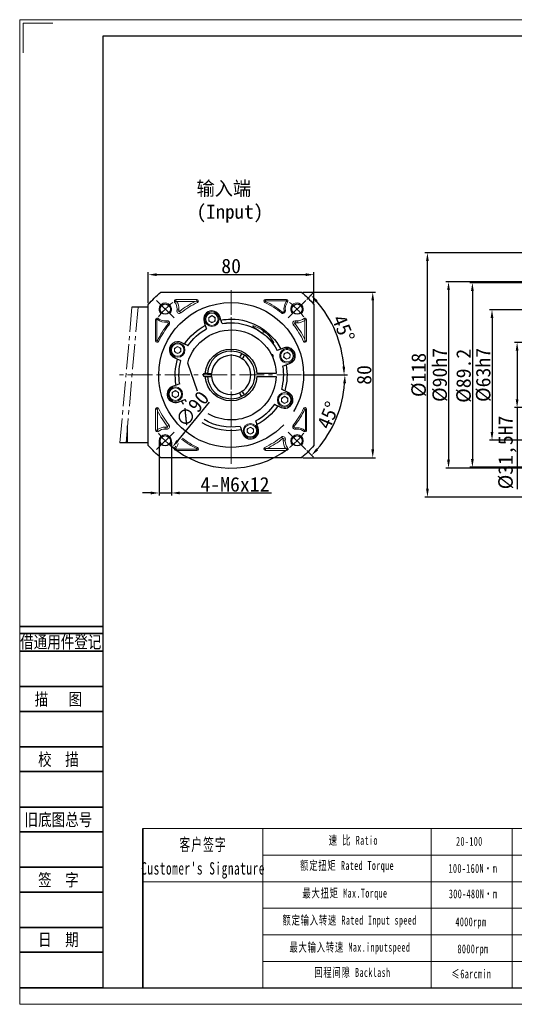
# Model space of a CAD drawing. Header units: millimetres. Extents: x 6028 to 6701, y -895 to -419.
# Tile 1 of 8: x 6028 to 6267, y -895 to -419. Entities that reach past the tile are written whole.
import ezdxf
from ezdxf.enums import TextEntityAlignment as Align

# ---------------------------------------------------------------- set-up
doc = ezdxf.new("R2010")
doc.units = ezdxf.units.MM
doc.header["$PDSIZE"] = -5
doc.linetypes.add('ACAD_ISO10W100', pattern=[18, 12, -3, 0, -3])
doc.linetypes.add('点画线', pattern=[18, 12, -2, 2, -2])
doc.layers.get('0').update_dxf_attribs({"lineweight": 18})
doc.layers.get('Defpoints').update_dxf_attribs({"lineweight": 18})
for name, color, linetype, lineweight in [('2细线层', 4, 'Continuous', 35), ('6文字层', 3, 'Continuous', 35), ('7中心线层', 7, '点画线', 18), ('7标注层', 4, 'Continuous', 35), ('SLD-0', 7, 'Continuous', 18), ('中性线', 1, 'ACAD_ISO10W100', 15), ('图框_外框线', 7, 'Continuous', 18), ('尺寸线', 7, 'Continuous', 25), ('尺寸线层', 3, 'Continuous', 18), ('标注线', 7, 'Continuous', 18), ('粗实线', 7, 'Continuous', 40)]:
    doc.layers.add(name, color=color, linetype=linetype, lineweight=lineweight)
doc.styles.add('宋体', font='txt', dxfattribs={"width": 0.8})
doc.styles.add('工程字', font='txt')
doc.styles.add('标准', font='txt', dxfattribs={"width": 0.667})
doc.dimstyles.new('ISO-25', dxfattribs={"dimtxt": 7, "dimasz": 4, "dimexe": 1.25, "dimexo": 0.625, "dimtad": 1, "dimtxsty": '工程字', "dimcen": 2, "dimdle": 8, "dimadec": 0, "dimazin": 0, "dimtfac": 1, "dimtmove": 0, "dimatfit": 3, "dimfxl": 1, "dimarcsym": 0})

# ---------------------------------------------------------------- blocks, each defined once
blk = doc.blocks.new('*D28')
at = {"layer": 'Defpoints', "color": 0}
for p in [(6170.28, -542.19), (6090.28, -556.66), (6170.28, -556.66)]:
    blk.add_point(p, dxfattribs=at)
at = {"layer": '尺寸线层', "color": 0, "lineweight": -2}
for p, q in [((6090.28, -556.04), (6090.28, -540.94)), ((6094.28, -542.19), (6166.28, -542.19)), ((6170.28, -556.04), (6170.28, -540.94))]:
    blk.add_line(p, q, dxfattribs=at)
at = {"layer": '尺寸线层', "color": 0}
for points in [[(6094.28, -541.52), (6094.28, -542.85), (6090.28, -542.19)], [(6166.28, -542.85), (6166.28, -541.52), (6170.28, -542.19)]]:
    blk.add_solid(points, dxfattribs=at)
at = {"layer": '尺寸线层', "color": 0, "insert": (6130.28, -538.06), "char_height": 7, "attachment_point": 5, "style": '工程字'}
blk.add_mtext('80', dxfattribs=at)
blk = doc.blocks.new('*D29')
at = {"layer": 'Defpoints', "color": 0}
for p in [(6164.29, -550.66), (6164.29, -630.66), (6198.68, -630.66)]:
    blk.add_point(p, dxfattribs=at)
at = {"layer": '尺寸线层', "color": 0, "lineweight": -2}
for p, q in [((6164.91, -550.66), (6199.93, -550.66)), ((6198.68, -554.66), (6198.68, -626.66)), ((6164.91, -630.66), (6199.93, -630.66))]:
    blk.add_line(p, q, dxfattribs=at)
at = {"layer": '尺寸线层', "color": 0}
for points in [[(6199.34, -554.66), (6198.01, -554.66), (6198.68, -550.66)], [(6198.01, -626.66), (6199.34, -626.66), (6198.68, -630.66)]]:
    blk.add_solid(points, dxfattribs=at)
at = {"layer": '尺寸线层', "color": 0, "insert": (6194.55, -590.66), "char_height": 7, "attachment_point": 5, "rotation": 90, "style": '工程字'}
blk.add_mtext('80', dxfattribs=at)
blk = doc.blocks.new('*D30')
at = {"layer": 'Defpoints', "color": 0}
for p in [(6158.68, -555.75), (6101.89, -625.58)]:
    blk.add_point(p, dxfattribs=at)
at = {"layer": '尺寸线层', "color": 0, "lineweight": -2}
blk.add_line((6119.59, -603.82), (6104.41, -622.47), dxfattribs=at)
blk.add_arc((6130.28, -590.66), 45, 229.2889, 307.9622, dxfattribs=at)
at = {"layer": '尺寸线层', "color": 0}
blk.add_solid([(6103.9, -622.05), (6104.93, -622.89), (6101.89, -625.58)], dxfattribs=at)
at = {"layer": '尺寸线层', "color": 0, "insert": (6111.51, -607.21), "char_height": 7, "attachment_point": 5, "rotation": 50.8805, "style": '工程字'}
blk.add_mtext('∅90', dxfattribs=at)
blk = doc.blocks.new('*D31')
at = {"layer": 'Defpoints', "color": 0}
for p in [(6166.35, -554.6), (6157.86, -563.09), (6182.99, -576.54), (6076.37, -590.66), (6164.28, -590.66)]:
    blk.add_point(p, dxfattribs=at)
at = {"layer": '尺寸线层', "color": 0, "lineweight": -2}
for p, q in [((6166.79, -554.16), (6169.75, -551.2)), ((6164.91, -590.66), (6186.09, -590.66))]:
    blk.add_line(p, q, dxfattribs=at)
blk.add_arc((6130.28, -590.66), 54.56, 4.2014, 40.7986, dxfattribs=at)
at = {"layer": '尺寸线层', "color": 0}
for points in [[(6172.07, -554.56), (6171.1, -555.47), (6168.86, -552.08)], [(6184.03, -586.69), (6185.36, -586.64), (6184.84, -590.66)]]:
    blk.add_solid(points, dxfattribs=at)
at = {"layer": '尺寸线层', "color": 0, "insert": (6184.5, -568.21), "char_height": 7, "attachment_point": 5, "rotation": 292.5, "style": '工程字'}
blk.add_mtext('45%%d', dxfattribs=at)
blk = doc.blocks.new('*D32')
at = {"layer": 'Defpoints', "color": 0}
for p in [(6076.37, -590.66), (6164.28, -590.66), (6157.86, -618.24), (6177.86, -618.14), (6166.35, -626.73)]:
    blk.add_point(p, dxfattribs=at)
at = {"layer": '尺寸线层', "color": 0, "lineweight": -2}
for p, q in [((6164.91, -590.66), (6186.48, -590.66)), ((6166.79, -627.17), (6170.02, -630.4))]:
    blk.add_line(p, q, dxfattribs=at)
blk.add_arc((6130.28, -590.66), 54.94, 319.1722, 355.8278, dxfattribs=at)
at = {"layer": '尺寸线层', "color": 0}
for points in [[(6185.75, -594.69), (6184.41, -594.64), (6185.23, -590.66)], [(6171.37, -626.13), (6172.35, -627.04), (6169.13, -629.51)]]:
    blk.add_solid(points, dxfattribs=at)
at = {"layer": '尺寸线层', "color": 0, "insert": (6177.23, -610.11), "char_height": 7, "attachment_point": 5, "rotation": 67.5, "style": '工程字'}
blk.add_mtext('45%%d', dxfattribs=at)
blk = doc.blocks.new('*D37')
at = {"layer": 'Defpoints', "color": 0}
for p in [(6095.47, -622.48), (6101.47, -622.48), (6101.47, -647.69)]:
    blk.add_point(p, dxfattribs=at)
at = {"layer": '尺寸线层', "color": 0, "lineweight": -2}
for p, q in [((6095.47, -623.1), (6095.47, -648.94)), ((6101.47, -623.1), (6101.47, -648.94)), ((6091.47, -647.69), (6087.47, -647.69)), ((6095.47, -647.69), (6101.47, -647.69)), ((6105.47, -647.69), (6149.78, -647.69))]:
    blk.add_line(p, q, dxfattribs=at)
at = {"layer": '尺寸线层', "color": 0}
for points in [[(6091.47, -648.35), (6091.47, -647.02), (6095.47, -647.69)], [(6105.47, -647.02), (6105.47, -648.35), (6101.47, -647.69)]]:
    blk.add_solid(points, dxfattribs=at)
at = {"layer": '尺寸线层', "color": 0, "insert": (6132.13, -643.56), "char_height": 7, "attachment_point": 5, "style": '工程字'}
blk.add_mtext('4-M6x12', dxfattribs=at)
blk = doc.blocks.new('*D38')
at = {"layer": 'Defpoints', "color": 0}
for p in [(6277.07, -574.91), (6268.4, -606.41), (6277.07, -606.41)]:
    blk.add_point(p, dxfattribs=at)
at = {"layer": '尺寸线层', "color": 0, "lineweight": -2}
for p, q in [((6276.44, -574.91), (6267.15, -574.91)), ((6268.4, -578.91), (6268.4, -602.41)), ((6276.44, -606.41), (6267.15, -606.41)), ((6268.4, -606.41), (6268.4, -645.8))]:
    blk.add_line(p, q, dxfattribs=at)
at = {"layer": '尺寸线层', "color": 0}
for points in [[(6269.07, -578.91), (6267.73, -578.91), (6268.4, -574.91)], [(6267.73, -602.41), (6269.07, -602.41), (6268.4, -606.41)]]:
    blk.add_solid(points, dxfattribs=at)
at = {"layer": '尺寸线层', "color": 0, "insert": (6263.69, -628.11), "char_height": 7, "attachment_point": 5, "rotation": 90, "style": '工程字'}
blk.add_mtext('%%C31,5H7', dxfattribs=at)
blk = doc.blocks.new('*D40')
at = {"layer": 'Defpoints', "color": 0}
for p in [(6277.13, -559.16), (6256.27, -622.16), (6277.13, -622.16)]:
    blk.add_point(p, dxfattribs=at)
at = {"layer": '尺寸线层', "color": 0, "lineweight": -2}
for p, q in [((6276.5, -559.16), (6255.02, -559.16)), ((6256.27, -563.16), (6256.27, -618.16)), ((6276.5, -622.16), (6255.02, -622.16))]:
    blk.add_line(p, q, dxfattribs=at)
at = {"layer": '尺寸线层', "color": 0}
for points in [[(6256.94, -563.16), (6255.6, -563.16), (6256.27, -559.16)], [(6255.6, -618.16), (6256.94, -618.16), (6256.27, -622.16)]]:
    blk.add_solid(points, dxfattribs=at)
at = {"layer": '尺寸线层', "color": 0, "insert": (6252.15, -590.66), "char_height": 7, "attachment_point": 5, "rotation": 90, "style": '工程字'}
blk.add_mtext('%%C63h7', dxfattribs=at)
blk = doc.blocks.new('*D41')
at = {"layer": 'Defpoints', "color": 0}
for p in [(6283.48, -546.1), (6246.79, -635.26), (6283.63, -635.26)]:
    blk.add_point(p, dxfattribs=at)
at = {"layer": '尺寸线层', "color": 0, "lineweight": -2}
for p, q in [((6282.85, -546.1), (6245.54, -546.1)), ((6246.79, -550.1), (6246.79, -631.26)), ((6283, -635.26), (6245.54, -635.26))]:
    blk.add_line(p, q, dxfattribs=at)
at = {"layer": '尺寸线层', "color": 0}
for points in [[(6247.46, -550.1), (6246.13, -550.1), (6246.79, -546.1)], [(6246.13, -631.26), (6247.46, -631.26), (6246.79, -635.26)]]:
    blk.add_solid(points, dxfattribs=at)
at = {"layer": '尺寸线层', "color": 0, "insert": (6242.67, -591.06), "char_height": 7, "attachment_point": 5, "rotation": 90, "style": '工程字'}
blk.add_mtext('%%C89.2', dxfattribs=at)
blk = doc.blocks.new('*D42')
at = {"layer": 'Defpoints', "color": 0}
for p in [(6296.13, -545.66), (6235.28, -635.66), (6296.13, -635.66)]:
    blk.add_point(p, dxfattribs=at)
at = {"layer": '尺寸线层', "color": 0, "lineweight": -2}
for p, q in [((6295.5, -545.66), (6234.03, -545.66)), ((6235.28, -549.66), (6235.28, -631.66)), ((6295.5, -635.66), (6234.03, -635.66))]:
    blk.add_line(p, q, dxfattribs=at)
at = {"layer": '尺寸线层', "color": 0}
for points in [[(6235.94, -549.66), (6234.61, -549.66), (6235.28, -545.66)], [(6234.61, -631.66), (6235.94, -631.66), (6235.28, -635.66)]]:
    blk.add_solid(points, dxfattribs=at)
at = {"layer": '尺寸线层', "color": 0, "insert": (6231.15, -590.66), "char_height": 7, "attachment_point": 5, "rotation": 90, "style": '工程字'}
blk.add_mtext('%%C90h7', dxfattribs=at)
blk = doc.blocks.new('*D43')
at = {"layer": 'Defpoints', "color": 0}
for p in [(6225.08, -531.66), (6306.63, -531.66), (6306.63, -649.66)]:
    blk.add_point(p, dxfattribs=at)
at = {"layer": '尺寸线层', "color": 0, "lineweight": -2}
for p, q in [((6306, -531.66), (6223.83, -531.66)), ((6225.08, -645.66), (6225.08, -535.66)), ((6306, -649.66), (6223.83, -649.66))]:
    blk.add_line(p, q, dxfattribs=at)
at = {"layer": '尺寸线层', "color": 0}
for points in [[(6225.75, -535.66), (6224.42, -535.66), (6225.08, -531.66)], [(6224.42, -645.66), (6225.75, -645.66), (6225.08, -649.66)]]:
    blk.add_solid(points, dxfattribs=at)
at = {"layer": '尺寸线层', "color": 0, "insert": (6220.96, -590.66), "char_height": 7, "attachment_point": 5, "rotation": 90, "style": '工程字'}
blk.add_mtext('%%C118', dxfattribs=at)

msp = doc.modelspace()

# ---------------------------------------------------------------- hatches: boundary and pattern name
at = {"layer": '标注线'}
h = msp.add_hatch(dxfattribs=at)
h.set_pattern_fill('ANSI31', color=256, style=0)
h.set_pattern_definition([(45, (-629.8932, -20.587), (-2.245064, 2.245064), [])])
edge = h.paths.add_edge_path()
edge.add_spline(control_points=[(6292.036, -590.6642), (6292.0241, -588.47), (6292.1027, -583.5651), (6292.5363, -576.4904), (6289.8112, -570.7445), (6288.5217, -565.588), (6285.4217, -562.0408), (6283.1451, -560.0519), (6282.1291, -559.1642)], knot_values=[0, 0, 0, 0, 6.59353074, 14.68485915, 20.74014915, 25.38977338, 30.42885274, 34.49056721, 34.49056721, 34.49056721, 34.49056721], degree=3, periodic=0)
edge.add_line((6282.1291, -559.1642), (6277.1291, -559.1642))
edge.add_arc((6277.1291, -560.1642), 1, 89.999829, 180)
edge.add_line((6276.1291, -560.1642), (6276.1291, -562.1642))
edge.add_line((6276.1291, -562.1642), (6276.6291, -562.6642))
edge.add_line((6276.6291, -562.6642), (6283.1291, -562.6642))
edge.add_line((6283.1291, -562.6642), (6284.8611, -565.6642))
edge.add_line((6284.8611, -565.6642), (6283.1291, -568.6642))
edge.add_line((6283.1291, -568.6642), (6276.6291, -568.6642))
edge.add_line((6276.6291, -568.6642), (6276.1291, -569.1642))
edge.add_line((6276.1291, -569.1642), (6276.1291, -574.3368))
edge.add_line((6276.1291, -574.3368), (6277.1291, -574.9142))
edge.add_line((6277.1291, -574.9142), (6288.1291, -574.9142))
edge.add_line((6288.1291, -574.9142), (6288.1291, -590.6642))
edge.add_line((6288.1291, -590.6642), (6292.036, -590.6642))
h.paths.add_polyline_path([(6277.7533, -574.5322), (6286.5049, -574.5322), (6286.5049, -588.5322), (6277.7533, -588.5322)], flags=24)
h.paths.add_polyline_path([(6256.4006, -605.1017), (6256.4006, -576.2267), (6271.2756, -576.2267), (6271.2756, -605.1017)], flags=24)
h.paths.add_polyline_path([(6245.145, -602.3309), (6245.145, -578.9975), (6259.145, -578.9975), (6259.145, -602.3309)], flags=24)
h.paths.add_polyline_path([(6235.6682, -601.5756), (6235.6682, -580.5528), (6249.6682, -580.5528), (6249.6682, -601.5756)], flags=24)
h.paths.add_polyline_path([(6224.1532, -602.3414), (6224.1532, -578.987), (6238.1532, -578.987), (6238.1532, -602.3414)], flags=24)
h.paths.add_polyline_path([(6213.957, -599.1225), (6213.957, -582.2059), (6227.957, -582.2059), (6227.957, -599.1225)], flags=24)

# ---------------------------------------------------------------- linework, layer by layer
for p, q in [((6103.6203, -554.9642), (6103.007, -555.4256)), ((6113.723, -554.1967), (6103.6203, -554.1967)), ((6103.6203, -554.9642), (6103.6203, -554.1967)), ((6103.9718, -555.1456), (6112.9202, -555.1456)), ((6113.723, -554.9642), (6113.723, -554.1967)), ((6113.723, -554.9642), (6114.4905, -554.9642)), ((6113.723, -554.9642), (6114.0459, -555.6604)), ((6146.7869, -555.0851), (6146.52, -555.6604)), ((6156.9456, -554.1967), (6146.8429, -554.1967)), ((6146.8429, -554.8309), (6146.8429, -554.1967)), ((6146.8429, -554.8309), (6156.9456, -554.8309)), ((6156.9456, -554.8309), (6156.9456, -554.1967)), ((6157.0521, -555.0443), (6157.5589, -555.4256)), ((6105.0363, -559.7497), (6104.0963, -559.6203)), ((6104.1495, -558.8444), (6105.0984, -558.8444)), ((6105.3905, -559.9494), (6105.9879, -560.6866)), ((6154.9773, -560.1938), (6154.578, -560.6866)), ((6155.313, -560.3128), (6155.313, -560.947)), ((6155.8413, -559.7068), (6156.4696, -559.6203)), ((6093.8155, -564.0015), (6093.8155, -574.1042)), ((6094.4497, -564.0015), (6093.8155, -564.0015)), ((6094.4497, -574.1042), (6094.4497, -564.0015)), ((6094.6631, -563.895), (6095.0444, -563.3882)), ((6099.3256, -565.1058), (6099.239, -564.4776)), ((6099.8126, -565.9699), (6100.3053, -566.3692)), ((6099.9316, -565.6341), (6100.5658, -565.6341)), ((6119.5043, -562.8509), (6121.0043, -561.9849)), ((6119.5043, -564.5829), (6119.5043, -562.8509)), ((6121.0043, -565.449), (6119.5043, -564.5829)), ((6121.0043, -561.9849), (6122.5043, -562.8509)), ((6122.5043, -564.5829), (6121.0043, -565.449)), ((6122.5043, -562.8509), (6122.5043, -564.5829)), ((6130.283, -565.448), (6130.283, -563.6642)), ((6130.283, -566.1642), (6130.283, -567.6642)), ((6160.9978, -565.7717), (6160.2606, -566.3692)), ((6161.1974, -565.4176), (6161.3269, -564.4776)), ((6162.1028, -564.5307), (6162.1028, -565.4796)), ((6165.983, -564.0015), (6165.5215, -563.3882)), ((6165.8015, -564.3531), (6165.8015, -573.3015)), ((6165.983, -564.0015), (6166.7504, -564.0015)), ((6166.7504, -574.1042), (6166.7504, -564.0015)), ((6145.783, -570.7195), (6145.783, -569.3401)), ((6094.4497, -574.1042), (6093.8155, -574.1042)), ((6094.7038, -574.1603), (6095.2792, -574.4272)), ((6165.983, -574.1042), (6165.2867, -574.4272)), ((6165.983, -574.1042), (6166.7504, -574.1042)), ((6165.983, -574.1042), (6165.983, -574.8717)), ((6102.9532, -577.7536), (6104.4532, -576.8875)), ((6102.9532, -579.4856), (6102.9532, -577.7536)), ((6104.4532, -580.3516), (6102.9532, -579.4856)), ((6104.4532, -576.8875), (6105.9532, -577.7536)), ((6105.9532, -579.4856), (6104.4532, -580.3516)), ((6105.9532, -577.7536), (6105.9532, -579.4856)), ((6155.6294, -582.0469), (6155.8571, -580.3299)), ((6155.8571, -580.3299), (6157.4579, -579.6685)), ((6157.4579, -579.6685), (6158.831, -580.7241)), ((6149.5978, -580.6642), (6149.908, -580.6642)), ((6149.9089, -581.2892), (6150.533, -581.2892)), ((6150.533, -582.727), (6150.533, -581.2892)), ((6157.0026, -583.1025), (6155.6294, -582.0469)), ((6158.6034, -582.4412), (6157.0026, -583.1025)), ((6158.831, -580.7241), (6158.6034, -582.4412)), ((6101.8357, -599.0769), (6103.3357, -598.2108)), ((6101.8357, -600.8089), (6101.8357, -599.0769)), ((6103.3357, -598.2108), (6104.8357, -599.0769)), ((6104.8357, -599.0769), (6104.8357, -600.8089)), ((6103.3357, -601.6749), (6101.8357, -600.8089)), ((6104.8357, -600.8089), (6103.3357, -601.6749)), ((6154.6127, -601.8428), (6156.1127, -600.9768)), ((6154.6127, -603.5748), (6154.6127, -601.8428)), ((6156.1127, -604.4409), (6154.6127, -603.5748)), ((6156.1127, -600.9768), (6157.6127, -601.8428)), ((6157.6127, -603.5748), (6156.1127, -604.4409)), ((6157.6127, -601.8428), (6157.6127, -603.5748)), ((6093.8155, -607.2242), (6093.8155, -617.3269)), ((6094.583, -607.2242), (6093.8155, -607.2242)), ((6094.583, -607.2242), (6094.583, -606.4567)), ((6094.583, -607.2242), (6095.2792, -606.9012)), ((6094.7644, -616.9753), (6094.7644, -608.0269)), ((6165.8621, -607.1681), (6165.2867, -606.9012)), ((6166.1162, -607.2242), (6166.7504, -607.2242)), ((6166.1162, -607.2242), (6166.1162, -617.3269)), ((6166.7504, -617.3269), (6166.7504, -607.2242)), ((6130.283, -615.1642), (6130.283, -613.6642)), ((6094.583, -617.3269), (6093.8155, -617.3269)), ((6094.583, -617.3269), (6095.0444, -617.9402)), ((6098.4632, -616.7977), (6098.4632, -615.8488)), ((6099.3685, -615.9108), (6099.239, -616.8508)), ((6099.5681, -615.5567), (6100.3053, -614.9592)), ((6138.0617, -616.7455), (6139.5617, -615.8794)), ((6138.0617, -618.4775), (6138.0617, -616.7455)), ((6139.5617, -619.3435), (6138.0617, -618.4775)), ((6139.5617, -615.8794), (6141.0617, -616.7455)), ((6141.0617, -618.4775), (6139.5617, -619.3435)), ((6141.0617, -616.7455), (6141.0617, -618.4775)), ((6160.6343, -615.6943), (6160.0001, -615.6943)), ((6160.7533, -615.3585), (6160.2606, -614.9592)), ((6161.2404, -616.2226), (6161.3269, -616.8508)), ((6165.9028, -617.4334), (6165.5215, -617.9402)), ((6166.1162, -617.3269), (6166.7504, -617.3269)), ((6155.1754, -621.379), (6154.578, -620.6418)), ((6156.4164, -622.484), (6155.4675, -622.484)), ((6155.5296, -621.5787), (6156.4696, -621.7081)), ((6103.5138, -626.2841), (6103.007, -625.9028)), ((6103.6203, -626.4975), (6103.6203, -627.1317)), ((6113.723, -626.4975), (6103.6203, -626.4975)), ((6103.6203, -627.1317), (6113.723, -627.1317)), ((6113.723, -626.4975), (6113.723, -627.1317)), ((6113.7791, -626.2433), (6114.0459, -625.668)), ((6146.8429, -626.3642), (6146.0755, -626.3642)), ((6146.8429, -626.3642), (6146.52, -625.668)), ((6146.8429, -626.3642), (6146.8429, -627.1317)), ((6146.8429, -627.1317), (6156.9456, -627.1317)), ((6156.5941, -626.1828), (6147.6457, -626.1828)), ((6156.9456, -626.3642), (6157.5589, -625.9028)), ((6156.9456, -626.3642), (6156.9456, -627.1317)), ((6145.65, -809.873), (6145.65, -886.7838)), ((6226.8314, -809.873), (6226.8314, -886.7838))]:
    msp.add_line(p, q)
for centre, radius, start, end in [((6103.6203, -554.9642), 0.7675, 90, 216.957666), ((6098.4632, -558.8444), 6.6352, 0, 33.879326), ((6130.283, -590.6642), 39.5352, 116.051014, 129.022628), ((6113.723, -554.9642), 0.7675, 0, 90), ((6113.723, -554.9642), 0.7675, 294.884935, 0), ((6146.8429, -554.9642), 0.7675, 90, 245.115065), ((6130.283, -590.6642), 39.2206, 50.977372, 65.115066), ((6162.1028, -558.8444), 6.3206, 143.042334, 187.842188), ((6156.9456, -554.9642), 0.7675, 323.042334, 90), ((6105.2529, -559.7796), 1.1675, 172.157812, 309.022628), ((6098.4632, -558.8444), 6.6352, 352.157812, 0), ((6121.0043, -563.7169), 3, 90, 270), ((6121.0043, -563.7169), 3, 270, 90), ((6155.313, -559.7796), 1.1675, 230.977372, 270), ((6155.313, -559.7796), 1.1675, 270, 7.842188), ((6094.583, -564.0015), 0.7675, 90, 180), ((6094.583, -564.0015), 0.7675, 53.042334, 90), ((6098.4632, -558.8444), 6.3206, 233.042334, 277.842188), ((6130.283, -590.6642), 39.2206, 140.977372, 155.115066), ((6099.3983, -565.6341), 1.1675, 90, 97.842188), ((6099.3983, -565.6341), 1.1675, 0, 90), ((6099.3983, -565.6341), 1.1675, 320.977372, 0), ((6121.0043, -563.7169), 1.5, 120, 180), ((6121.0043, -563.7169), 1.5, 180, 240), ((6121.0043, -563.7169), 1.5, 90, 120), ((6121.0043, -563.7169), 1.5, 240, 270), ((6121.0043, -563.7169), 1.5, 60, 90), ((6121.0043, -563.7169), 1.5, 270, 300), ((6121.0043, -563.7169), 1.5, 300, 0), ((6161.1676, -565.6341), 1.1675, 90, 219.022628), ((6130.283, -590.6642), 39.5352, 26.051014, 39.022628), ((6161.1676, -565.6341), 1.1675, 82.157812, 90), ((6162.1028, -558.8444), 6.6352, 262.157812, 270), ((6162.1028, -558.8444), 6.6352, 270, 303.879326), ((6165.983, -564.0015), 0.7675, 90, 126.957666), ((6165.983, -564.0015), 0.7675, 0, 90), ((6094.583, -574.1042), 0.7675, 180, 335.115065), ((6104.4532, -578.6196), 3, 90, 270), ((6104.4532, -578.6196), 3, 270, 90), ((6165.983, -574.1042), 0.7675, 204.884935, 270), ((6165.983, -574.1042), 0.7675, 270, 0), ((6104.4532, -578.6196), 1.5, 120, 180), ((6104.4532, -578.6196), 1.5, 180, 240), ((6104.4532, -578.6196), 1.5, 90, 120), ((6104.4532, -578.6196), 1.5, 240, 270), ((6104.4532, -578.6196), 1.5, 60, 90), ((6104.4532, -578.6196), 1.5, 270, 300), ((6104.4532, -578.6196), 1.5, 300, 0), ((6157.2302, -581.3855), 3, 22.448281, 202.448281), ((6157.2302, -581.3855), 3, 202.448281, 22.448281), ((6157.2302, -581.3855), 1.5, 52.448281, 112.448281), ((6157.2302, -581.3855), 1.5, 22.448281, 52.448281), ((6149.908, -581.2892), 0.625, 0, 90), ((6157.2302, -581.3855), 1.5, 172.448281, 202.448281), ((6157.2302, -581.3855), 1.5, 202.448281, 232.448281), ((6157.2302, -581.3855), 1.5, 232.448281, 292.448281), ((6157.2302, -581.3855), 1.5, 292.448281, 352.448281), ((6157.2302, -581.3855), 1.5, 352.448281, 22.448281), ((6103.3357, -599.9429), 3, 90, 270), ((6103.3357, -599.9429), 1.5, 120, 180), ((6103.3357, -599.9429), 1.5, 90, 120), ((6103.3357, -599.9429), 3, 270, 90), ((6103.3357, -599.9429), 1.5, 60, 90), ((6103.3357, -599.9429), 1.5, 180, 240), ((6103.3357, -599.9429), 1.5, 240, 270), ((6103.3357, -599.9429), 1.5, 270, 300), ((6103.3357, -599.9429), 1.5, 300, 0), ((6156.1127, -602.7088), 3, 90, 270), ((6156.1127, -602.7088), 1.5, 120, 180), ((6156.1127, -602.7088), 1.5, 180, 240), ((6156.1127, -602.7088), 1.5, 90, 120), ((6156.1127, -602.7088), 1.5, 240, 270), ((6156.1127, -602.7088), 3, 270, 90), ((6156.1127, -602.7088), 1.5, 60, 90), ((6156.1127, -602.7088), 1.5, 270, 300), ((6156.1127, -602.7088), 1.5, 300, 0), ((6094.583, -607.2242), 0.7675, 90, 180), ((6094.583, -607.2242), 0.7675, 24.884935, 90), ((6130.283, -590.6642), 39.5352, 206.051014, 219.022628), ((6130.283, -590.6642), 39.2206, 320.977372, 335.115066), ((6165.983, -607.2242), 0.7675, 90, 155.115065), ((6165.983, -607.2242), 0.7675, 0, 90), ((6094.583, -617.3269), 0.7675, 180, 306.957666), ((6098.4632, -622.484), 6.6352, 90, 123.879326), ((6098.4632, -622.484), 6.6352, 82.157812, 90), ((6099.3983, -615.6943), 1.1675, 262.157812, 39.022628), ((6139.5617, -617.6115), 3, 90, 270), ((6139.5617, -617.6115), 1.5, 120, 180), ((6139.5617, -617.6115), 1.5, 180, 240), ((6139.5617, -617.6115), 1.5, 90, 120), ((6139.5617, -617.6115), 3, 270, 90), ((6139.5617, -617.6115), 1.5, 60, 90), ((6139.5617, -617.6115), 1.5, 300, 0), ((6161.1676, -615.6943), 1.1675, 140.977372, 180), ((6161.1676, -615.6943), 1.1675, 180, 277.842188), ((6162.1028, -622.484), 6.3206, 90, 97.842188), ((6162.1028, -622.484), 6.3206, 53.042334, 90), ((6165.983, -617.3269), 0.7675, 233.042334, 0), ((6130.283, -590.6642), 39.2206, 232.404245, 245.115066), ((6139.5617, -617.6115), 1.5, 240, 270), ((6139.5617, -617.6115), 1.5, 270, 300), ((6130.283, -590.6642), 39.5352, 296.051014, 309.022628), ((6155.313, -621.5488), 1.1675, 90, 129.022628), ((6155.313, -621.5488), 1.1675, 352.157812, 90), ((6162.1028, -622.484), 6.6352, 172.157812, 180), ((6162.1028, -622.484), 6.6352, 180, 213.879326), ((6103.6203, -626.3642), 0.7675, 143.042334, 270), ((6098.4632, -622.484), 6.3206, 323.042334, 348.620522), ((6113.723, -626.3642), 0.7675, 270, 65.115065), ((6146.8429, -626.3642), 0.7675, 114.884935, 180), ((6146.8429, -626.3642), 0.7675, 180, 270), ((6156.9456, -626.3642), 0.7675, 270, 36.957666)]:
    msp.add_arc(centre, radius, start, end)
at = {"extrusion": (0, 0, -1)}
for centre, radius, start, end in [((-6098.4632, -558.8444), 5.6863, 143.042334, 180), ((-6130.283, -590.6642), 38.5863, 50.977372, 65.115066), ((-6130.283, -590.6642), 38.5863, 114.884934, 129.022628), ((-6162.1028, -558.8444), 5.6863, 352.157812, 36.957666), ((-6098.4632, -558.8444), 5.6863, 180, 187.842188), ((-6121.0043, -563.7169), 3.5, 270, 90), ((-6121.0043, -563.7169), 3.5, 90, 270), ((-6155.313, -559.7796), 0.5333, 270, 309.022628), ((-6155.313, -559.7796), 0.5333, 172.157812, 270), ((-6098.4632, -558.8444), 5.6863, 262.157812, 306.957666), ((-6099.3983, -565.6341), 0.5333, 82.157812, 90), ((-6099.3983, -565.6341), 0.5333, 90, 180), ((-6099.3983, -565.6341), 0.5333, 180, 219.022628), ((-6121.0043, -563.7169), 1.5, 120, 180), ((-6162.1028, -558.8444), 5.6863, 270, 277.842188), ((-6162.1028, -558.8444), 5.6863, 233.042334, 270), ((-6130.283, -590.6642), 38.5863, 24.884934, 39.022628), ((-6130.283, -590.6642), 38.5863, 140.977372, 155.115066), ((-6104.4532, -578.6196), 3.5, 270, 90), ((-6104.4532, -578.6196), 3.5, 90, 270), ((-6104.4532, -578.6196), 1.5, 120, 180), ((-6157.2302, -581.3855), 3.5, 337.551719, 157.551719), ((-6157.2302, -581.3855), 3.5, 157.551719, 337.551719), ((-6157.2302, -581.3855), 1.5, 7.551719, 67.551719), ((-6103.3357, -599.9429), 3.5, 270, 90), ((-6103.3357, -599.9429), 3.5, 90, 270), ((-6103.3357, -599.9429), 1.5, 120, 180), ((-6156.1127, -602.7088), 3.5, 270, 90), ((-6156.1127, -602.7088), 3.5, 90, 270), ((-6156.1127, -602.7088), 1.5, 120, 180), ((-6130.283, -590.6642), 38.5863, 320.977372, 335.115066), ((-6130.283, -590.6642), 38.5863, 204.884934, 219.022628), ((-6098.4632, -622.484), 5.6863, 53.042334, 90), ((-6098.4632, -622.484), 5.6863, 90, 97.842188), ((-6139.5617, -617.6115), 3.5, 270, 90), ((-6139.5617, -617.6115), 3.5, 90, 270), ((-6139.5617, -617.6115), 1.5, 120, 180), ((-6161.1676, -615.6943), 0.5333, 0, 39.022628), ((-6161.1676, -615.6943), 0.5333, 270, 0), ((-6161.1676, -615.6943), 0.5333, 262.157812, 270), ((-6162.1028, -622.484), 5.6863, 82.157812, 90), ((-6162.1028, -622.484), 5.6863, 90, 126.957666), ((-6130.283, -590.6642), 38.5863, 294.884934, 307.549344), ((-6130.283, -590.6642), 38.5863, 230.977372, 245.115066), ((-6162.1028, -622.484), 5.6863, 0, 7.842188), ((-6162.1028, -622.484), 5.6863, 323.042334, 0), ((-6098.4632, -622.484), 5.6863, 206.781655, 216.957666)]:
    msp.add_arc(centre, radius, start, end, dxfattribs=at)
for points in [[(6103.9718, -555.1456), (6103.8583, -555.0851), (6103.7414, -555.0246), (6103.6203, -554.9642)], [(6112.9202, -555.1456), (6113.1821, -555.085), (6113.4495, -555.0245), (6113.723, -554.9642)], [(6156.9456, -554.8309), (6156.996, -554.8502), (6157.0968, -554.8888), (6157.067, -554.9925), (6157.0521, -555.0443)], [(6165.8015, -564.3531), (6165.8621, -564.2395), (6165.9225, -564.1226), (6165.983, -564.0015)], [(6165.8015, -573.3015), (6165.8621, -573.5634), (6165.9226, -573.8307), (6165.983, -574.1042)], [(6094.7644, -608.0269), (6094.7038, -607.765), (6094.6433, -607.4977), (6094.583, -607.2242)], [(6094.7644, -616.9753), (6094.7039, -617.0889), (6094.6434, -617.2058), (6094.583, -617.3269)], [(6166.1162, -617.3269), (6166.0969, -617.3773), (6166.0584, -617.478), (6165.9547, -617.4483), (6165.9028, -617.4334)], [(6103.6203, -626.4975), (6103.5699, -626.4782), (6103.4691, -626.4396), (6103.4989, -626.3359), (6103.5138, -626.2841)], [(6147.6457, -626.1828), (6147.3838, -626.2434), (6147.1164, -626.3039), (6146.8429, -626.3642)], [(6156.5941, -626.1828), (6156.7076, -626.2433), (6156.8245, -626.3038), (6156.9456, -626.3642)], [(6164.1023, -630.1642), (6164.1639, -630.3308), (6164.2254, -630.4975), (6164.2866, -630.6642)]]:
    msp.add_open_spline(points, degree=3)
for points, knots in [([(6146.7869, -555.0851), (6146.761, -555.0648), (6146.7138, -555.0277), (6146.7069, -554.9342), (6146.7526, -554.8522), (6146.8109, -554.8385), (6146.8429, -554.8309)], [0, 0, 0, 0, 0.27455379, 0.49999991, 0.72539698, 1, 1, 1, 1]), ([(6105.3905, -559.9494), (6105.349, -559.9712), (6105.2712, -560.0121), (6105.1411, -559.9778), (6105.0444, -559.8843), (6105.0391, -559.7966), (6105.0363, -559.7497)], [0, 0, 0, 0, 0.26726212, 0.50000021, 0.73268319, 1, 1, 1, 1]), ([(6094.4497, -564.0015), (6094.4668, -563.9536), (6094.4914, -563.8848), (6094.5927, -563.861), (6094.6372, -563.8825), (6094.6631, -563.895)], [0, 0, 0, 0, 0.49061274, 0.70344526, 1, 1, 1, 1]), ([(6160.9978, -565.7717), (6160.9761, -565.7303), (6160.9356, -565.6526), (6160.9762, -565.487), (6161.1055, -565.4097), (6161.1875, -565.4167), (6161.1974, -565.4176)], [0, 0, 0, 0, 0.27078281, 0.50658679, 0.94037462, 1, 1, 1, 1]), ([(6145.783, -569.3402), (6144.5975, -568.4785), (6143.2897, -567.7628), (6141.2651, -566.9538), (6140.6351, -566.8698), (6140.7371, -567.2579), (6141.4391, -567.7163), (6143.4001, -568.9948), (6144.6254, -569.8199), (6145.783, -570.7195)], [0, 0, 0, 0, 0.25, 0.25, 0.5, 0.5, 0.75, 0.75, 1, 1, 1, 1]), ([(6145.783, -570.7195), (6147.0663, -571.7169), (6148.2545, -572.7943), (6149.7029, -574.1998), (6150.1393, -574.6399), (6150.7558, -575.1842), (6150.9172, -575.2509), (6150.8347, -574.8609), (6150.6176, -574.4521), (6150.0071, -573.5196), (6149.6188, -573.0002), (6148.2519, -571.3937), (6147.0996, -570.2972), (6145.783, -569.3402)], [0, 0, 0, 0, 0.25, 0.25, 0.375, 0.375, 0.5, 0.5, 0.625, 0.625, 0.75, 0.75, 1, 1, 1, 1]), ([(6094.7038, -574.1603), (6094.6835, -574.1862), (6094.6465, -574.2333), (6094.553, -574.2402), (6094.471, -574.1946), (6094.4573, -574.1363), (6094.4497, -574.1042)], [0, 0, 0, 0, 0.27455388, 0.50000007, 0.72538872, 1, 1, 1, 1]), ([(6165.8621, -607.1681), (6165.8989, -607.1316), (6165.959, -607.0719), (6166.0887, -607.1202), (6166.1065, -607.1873), (6166.1162, -607.2242)], [0, 0, 0, 0, 0.41547853, 0.67867291, 1, 1, 1, 1]), ([(6099.5681, -615.5567), (6099.59, -615.5982), (6099.6309, -615.6759), (6099.5966, -615.806), (6099.503, -615.9027), (6099.4154, -615.908), (6099.3685, -615.9108)], [0, 0, 0, 0, 0.26726212, 0.50000021, 0.73268319, 1, 1, 1, 1]), ([(6155.1754, -621.379), (6155.2198, -621.3561), (6155.3155, -621.3068), (6155.5029, -621.3866), (6155.5203, -621.5122), (6155.5296, -621.5787)], [0, 0, 0, 0, 0.28901626, 0.62336644, 1, 1, 1, 1]), ([(6113.7791, -626.2433), (6113.8049, -626.2636), (6113.8521, -626.3007), (6113.859, -626.3942), (6113.8134, -626.4762), (6113.755, -626.4899), (6113.723, -626.4975)], [0, 0, 0, 0, 0.27455388, 0.50000007, 0.72538872, 1, 1, 1, 1])]:
    msp.add_open_spline(points, degree=3, knots=knots)
at = {"layer": '2细线层'}
for p, q in [((6028.1652, -712.1403), (6068.2473, -712.1403)), ((6028.1652, -715.5644), (6068.2473, -715.5644)), ((6028.1652, -724.1247), (6068.2473, -724.1247)), ((6028.1652, -741.2453), (6068.2473, -741.2453)), ((6028.1652, -753.2298), (6068.2473, -753.2298)), ((6028.1652, -770.3504), (6068.2473, -770.3504)), ((6028.1652, -782.3348), (6068.2473, -782.3348)), ((6028.1652, -799.4554), (6068.2473, -799.4554)), ((6028.1652, -811.4399), (6068.2473, -811.4399)), ((6028.1652, -828.5605), (6068.2473, -828.5605)), ((6028.1652, -840.5449), (6068.2473, -840.5449)), ((6028.1652, -857.6656), (6068.2473, -857.6656)), ((6028.1652, -869.65), (6068.2473, -869.65)), ((6028.1652, -886.7706), (6068.2473, -886.7706))]:
    msp.add_line(p, q, dxfattribs=at)
at = {"layer": '7中心线层'}
for p, q in [((6130.283, -633.6801), (6130.283, -548.2404)), ((6102.7058, -563.087), (6094.2205, -554.6018)), ((6130.283, -628.6642), (6130.283, -552.6642)), ((6157.8601, -563.087), (6166.3454, -554.6018)), ((6082.397, -557.9142), (6076.5942, -623.4142)), ((6085.3624, -557.9142), (6079.5596, -623.4142)), ((6164.283, -590.6642), (6076.3695, -590.6642)), ((6102.7058, -618.2414), (6094.2205, -626.7266)), ((6157.8601, -618.2414), (6166.3454, -626.7266))]:
    msp.add_line(p, q, dxfattribs=at)
at = {"layer": '7标注层', "color": 0}
msp.add_line((6087.6328, -809.873), (6087.6328, -886.7706), dxfattribs=at)
at = {"layer": 'SLD-0'}
msp.add_line((6265.9461, -809.873), (6265.9461, -886.7619), dxfattribs=at)
at = {"layer": '中性线', "color": 7}
for start, end in [(128.745477, 141.242041), (38.757959, 51.254523), (218.757959, 231.254523), (308.745477, 321.242041)]:
    msp.add_arc((6130.283, -590.6642), 45, start, end, dxfattribs=at)
at = {"layer": '图框_外框线'}
for p, q in [((6087.6328, -809.873), (6693.0383, -809.873)), ((6145.65, -822.7034), (6485.9003, -822.7034)), ((6087.6328, -835.5338), (6693.0383, -835.5338)), ((6145.65, -848.3642), (6693.0383, -848.3642)), ((6145.65, -861.1946), (6693.0383, -861.1946)), ((6145.65, -874.025), (6693.0383, -874.025))]:
    msp.add_line(p, q, dxfattribs=at)
at = {"layer": '图框_外框线', "color": 3}
msp.add_lwpolyline([(6028.1966, -894.7808), (6701.0484, -894.7808), (6701.0484, -418.9784), (6028.1966, -418.9784)], close=True, dxfattribs=at)
msp.add_lwpolyline([(6029.7987, -434.9987), (6029.7987, -420.5805), (6044.2169, -420.5805)], dxfattribs=at)
at = {"layer": '图框_外框线', "color": 3, "lineweight": 25}
msp.add_lwpolyline([(6068.2473, -886.7706), (6693.0383, -886.7706), (6693.0383, -426.9886), (6068.2473, -426.9886)], close=True, dxfattribs=at)
at = {"layer": '标注线'}
for centre, start, end in [((6098.4597, -558.8479), 315.112406, 226.597995), ((6162.0993, -558.8409), 313.414487, 225.112273), ((6098.4666, -622.4875), 316.597995, 224.887727), ((6162.1062, -622.4805), 314.887594, 223.414487)]:
    msp.add_arc(centre, 3, start, end, dxfattribs=at)
at = {"layer": '粗实线', "linetype": 'Continuous', "lineweight": 30}
for p, q in [((6096.2793, -550.6642), (6164.2866, -550.6642)), ((6090.283, -593.6305), (6090.283, -556.6605)), ((6170.283, -556.6605), (6170.283, -624.6679)), ((6090.283, -557.9142), (6082.397, -557.9142)), ((6117.2222, -565.0192), (6117.8075, -566.7192)), ((6125.3717, -564.1146), (6124.7863, -562.4146)), ((6107.7731, -575.7542), (6106.1437, -574.9943)), ((6155.928, -577.6034), (6154.228, -578.1888)), ((6102.7627, -582.2448), (6104.3922, -583.0047)), ((6113.9571, -598.4681), (6109.2921, -584.9681)), ((6135.1206, -580.7851), (6134.6581, -581.5862)), ((6136.4197, -581.5351), (6135.9572, -582.3362)), ((6156.8325, -585.7529), (6158.5325, -585.1676)), ((6117.8055, -589.9142), (6117.533, -589.9142)), ((6119.3086, -589.9142), (6120.2336, -589.9142)), ((6152.02, -589.9142), (6142.7604, -589.9142)), ((6090.283, -624.6679), (6090.283, -593.6305)), ((6117.533, -591.4142), (6117.8055, -591.4142)), ((6119.3086, -591.4142), (6120.2336, -591.4142)), ((6142.7604, -591.4142), (6152.02, -591.4142)), ((6103.7334, -595.5755), (6102.0334, -596.1608)), ((6136.4197, -599.7933), (6135.9572, -598.9922)), ((6157.8032, -599.0836), (6156.1737, -598.3237)), ((6104.638, -603.725), (6106.3379, -603.1396)), ((6135.1206, -600.5433), (6134.6581, -599.7422)), ((6152.7928, -605.5742), (6154.4223, -606.3341)), ((6080.2833, -623.4142), (6080.2833, -615.2454)), ((6135.1942, -617.2138), (6135.7796, -618.9138)), ((6143.3437, -616.3092), (6142.7584, -614.6092)), ((6080.4833, -623.4142), (6076.5804, -623.4142)), ((6090.283, -623.4142), (6080.4833, -623.4142)), ((6164.2866, -630.6642), (6096.2793, -630.6642))]:
    msp.add_line(p, q, dxfattribs=at)
for centre in [(6098.4632, -558.8444), (6162.1028, -558.8444), (6098.4632, -622.484), (6162.1028, -622.484)]:
    msp.add_circle(centre, 2.5, dxfattribs=at)
at = {"layer": '粗实线', "linetype": 'Continuous', "lineweight": 30, "extrusion": (0, 0, -1)}
for radius, start, end in [(52.5, 40.367594, 49.632406), (52.5, 130.367594, 139.632406), (35, 0, 180), (27, 79.519624, 90), (25.2162, 80.127274, 151.872726), (25.2162, 80.127274, 90), (27, 90, 152.480376), (27, 33.519624, 62.480376), (21.75, 15.182088, 178.023892), (25.2162, 34.127274, 61.872726), (12.5, 3.439813, 176.560187), (27, 349.519624, 16.480376), (25.2162, 350.127274, 15.872726), (25.2162, 170.127274, 195.872726), (27, 169.519624, 196.480376), (35, 223.321952, 0), (12.5, 183.439813, 356.560187), (21.75, 181.976108, 300.711961), (35, 180, 210.390776), (27, 328.295832, 332.480376), (25.2162, 329.170251, 331.872726), (25.2162, 214.127274, 241.872726), (27, 213.519624, 242.480376), (27, 259.519624, 301.325247), (25.2162, 260.127274, 301.145548), (52.5, 310.367594, 319.632406), (52.5, 220.367594, 229.632406)]:
    msp.add_arc((-6130.283, -590.6642), radius, start, end, dxfattribs=at)
at = {"layer": '粗实线', "linetype": 'Continuous', "lineweight": 30}
for centre, radius, start, end in [((6121.0043, -563.7169), 4, 90, 199), ((6121.0043, -563.7169), 4, 19, 90), ((6104.4532, -578.6196), 4, 90, 245), ((6104.4532, -578.6196), 4, 65, 90), ((6130.283, -590.6642), 11.5, 90, 176.260665), ((6130.283, -590.6642), 11.5, 63.739335, 90), ((6130.283, -590.6642), 11.5, 55.805735, 63.741718), ((6157.2302, -581.3855), 4, 90, 109), ((6157.2302, -581.3855), 4, 289, 90), ((6130.283, -590.6642), 9.5, 90, 175.471937), ((6130.283, -590.6642), 9.5, 64.528063, 90), ((6130.283, -590.6642), 9.5, 304.528063, 55.471937), ((6130.283, -590.6642), 11.5, 303.739335, 56.260665), ((6117.533, -590.6642), 0.75, 90, 270), ((6130.283, -590.6642), 11.5, 183.739335, 270), ((6130.283, -590.6642), 9.5, 184.528063, 270), ((6103.3357, -599.9429), 4, 109, 289), ((6130.283, -590.6642), 9.5, 270, 295.471937), ((6156.1127, -602.7088), 4, 245, 65), ((6130.283, -590.6642), 11.5, 270, 296.260665), ((6130.283, -590.6642), 11.5, 296.371504, 303.202272), ((6139.5617, -617.6115), 4, 199, 19)]:
    msp.add_arc(centre, radius, start, end, dxfattribs=at)
for points in [[(6125.9594, -565.8214), (6125.7633, -565.252), (6125.5674, -564.6831), (6125.3717, -564.1146)], [(6117.8075, -566.7192), (6118.0033, -567.2877), (6118.1992, -567.8565), (6118.3952, -568.426)], [(6109.4091, -576.5171), (6108.8634, -576.2626), (6108.3181, -576.0083), (6107.7731, -575.7542)], [(6135.3712, -580.3511), (6135.2877, -580.4958), (6135.2042, -580.6404), (6135.1206, -580.7851)], [(6154.228, -578.1888), (6153.6595, -578.3845), (6153.0906, -578.5804), (6152.5212, -578.7765)], [(6104.3922, -583.0047), (6104.9371, -583.2587), (6105.4824, -583.513), (6106.0282, -583.7675)], [(6134.6581, -581.5862), (6134.5616, -581.7533), (6134.4651, -581.9205), (6134.3686, -582.0876)], [(6135.9572, -582.3362), (6135.8607, -582.5033), (6135.7642, -582.6705), (6135.6677, -582.8376)], [(6136.6702, -581.1011), (6136.5867, -581.2458), (6136.5032, -581.3904), (6136.4197, -581.5351)], [(6118.8074, -589.9142), (6118.9745, -589.9142), (6119.1415, -589.9142), (6119.3086, -589.9142)], [(6120.2336, -589.9142), (6120.4266, -589.9142), (6120.6196, -589.9142), (6120.8126, -589.9142)], [(6120.8126, -591.4142), (6120.7732, -590.916), (6120.7732, -590.4124), (6120.8126, -589.9142)], [(6155.1258, -586.3406), (6155.6952, -586.1446), (6156.264, -585.9487), (6156.8325, -585.7529)], [(6118.8074, -591.4142), (6118.9745, -591.4142), (6119.1415, -591.4142), (6119.3086, -591.4142)], [(6120.2336, -591.4142), (6120.4266, -591.4142), (6120.6196, -591.4142), (6120.8126, -591.4142)], [(6105.4402, -594.9878), (6104.8708, -595.1838), (6104.3019, -595.3797), (6103.7334, -595.5755)], [(6135.6677, -598.4908), (6135.2559, -598.774), (6134.8198, -599.0258), (6134.3686, -599.2408)], [(6134.6581, -599.7422), (6134.5616, -599.5751), (6134.4651, -599.4079), (6134.3686, -599.2408)], [(6135.9572, -598.9922), (6135.8607, -598.8251), (6135.7642, -598.6579), (6135.6677, -598.4908)], [(6156.1737, -598.3237), (6155.6288, -598.0697), (6155.0835, -597.8154), (6154.5377, -597.5609)], [(6106.3379, -603.1396), (6106.9064, -602.9439), (6107.4753, -602.748), (6108.0447, -602.5519)], [(6135.3712, -600.9773), (6135.2877, -600.8326), (6135.2042, -600.688), (6135.1206, -600.5433)], [(6136.6702, -600.2273), (6136.5867, -600.0826), (6136.5032, -599.938), (6136.4197, -599.7933)], [(6151.1568, -604.8113), (6151.7026, -605.0658), (6152.2479, -605.3201), (6152.7928, -605.5742)], [(6142.7584, -614.6092), (6142.5626, -614.0407), (6142.3667, -613.4718), (6142.1707, -612.9024)], [(6134.6065, -615.507), (6134.8026, -616.0764), (6134.9985, -616.6453), (6135.1942, -617.2138)]]:
    msp.add_open_spline(points, degree=3, dxfattribs=at)
for points, knots in [([(6134.3686, -582.0876), (6134.5939, -582.195), (6134.8148, -582.3111), (6135.2479, -582.561), (6135.46, -582.6948), (6135.6677, -582.8376)], [0, 0, 0, 0, 0.5, 0.5, 1, 1, 1, 1]), ([(6118.8097, -589.9142), (6118.8051, -589.9142), (6118.7881, -589.9142), (6118.7141, -589.9142), (6118.6584, -589.9142), (6118.5188, -589.9142), (6118.4329, -589.9142), (6118.2431, -589.9142), (6118.1366, -589.9142), (6117.9547, -589.9142), (6117.8799, -589.9142), (6117.8055, -589.9142)], [0, 0, 0, 0, 0.21440062, 0.21440062, 0.42878771, 0.42878771, 0.64338873, 0.64338873, 0.85842116, 0.85842116, 1, 1, 1, 1]), ([(6117.8055, -591.4142), (6117.9178, -591.4142), (6118.0316, -591.4142), (6118.2436, -591.4142), (6118.3446, -591.4142), (6118.5199, -591.4142), (6118.5966, -591.4142), (6118.7153, -591.4142), (6118.759, -591.4142), (6118.7988, -591.4142), (6118.8121, -591.4142), (6118.8069, -591.4142)], [0, 0, 0, 0, 0.21545107, 0.21545107, 0.43091105, 0.43091105, 0.6462228, 0.6462228, 0.86113777, 0.86113777, 1, 1, 1, 1])]:
    msp.add_open_spline(points, degree=3, knots=knots, dxfattribs=at)

# ---------------------------------------------------------------- texts
at = {"layer": '6文字层', "color": 3, "style": '宋体', "width": 0.8}
for s, p in [('借通用件登记', (6047.9889, -719.6175)), ('描   图', (6046.8466, -747.2375)), ('校  描', (6046.8466, -776.3426)), ('旧底图总号', (6046.8466, -805.4477)), ('签  字', (6046.8466, -834.5527)), ('日  期', (6046.8572, -863.4869))]:
    msp.add_text(s, height=5.99222, dxfattribs=at).set_placement(p, align=Align.MIDDLE)
at = {"layer": 'SLD-0', "color": 1, "attachment_point": 2, "line_spacing_factor": 1.15057, "style": '标准'}
for s, insert, char_height, width in [('\\T1.1;速 比 Ratio', (6189.2826, -813.401), 4.2768, 34.945351), ("\\T1.1;客户签字\\PCustomer's Signature", (6116.7414, -814.6203), 5.98752, 74.485366), ('\\T1.1;20-100', (6245.3322, -813.8943), 4.2768, 18.18406), ('\\T1.1;额定扭矩 Rated Torque', (6186.2764, -825.5676), 4.2768, 48.023438), ('{\\T1.1;100-160N·m}', (6247.0285, -826.9701), 4.2768, 78.106992), ('\\T1.1;最大扭矩 Max.Torque', (6185.2242, -838.9358), 4.2768, 55.238835), ('{\\T1.1;300-480N·m}', (6247.1802, -839.2549), 4.2768, 109.101613), ('\\T1.1;额定输入转速 Rated Input speed', (6187.4789, -852.0036), 4.2768, 78.689156), ('{\\T1.1;环境温度 Enviromental Temperature}', (6309.5601, -851.3576), 4.2768, 155.071678), ('\\T1.1;4000rpm', (6246.0719, -852.7816), 4.2768, 18.18406), ('\\T1.1;最大输入转速 Max.inputspeed ', (6187.6292, -865.0714), 4.2768, 72.375629), ('\\T1.1;8000rpm', (6247.0926, -865.8404), 4.2768, 32.822036), ('{\\T1.1;回程间隙 Backlash}', (6188.8317, -877.238), 4.2768, 108.700371), ('{\\T1.1;≤6arcmin }', (6246.3106, -877.9465), 4.2768, 108.806426)]:
    msp.add_mtext(s, dxfattribs=dict(at, insert=insert, char_height=char_height, width=width))
at = {"layer": '尺寸线', "color": 0, "linetype": 'ByBlock', "insert": (6113.5934, -497.1453), "char_height": 6.75, "width": 50.697754, "attachment_point": 1, "style": '工程字'}
msp.add_mtext('输入端(Input)', dxfattribs=at)

# ---------------------------------------------------------------- dimensions: what is measured, and where the dimension line sits
at = {"layer": '尺寸线层'}
for base, p1, p2, angle, text, override, picture, middle in [((6225.082, -531.6642), (6306.6291, -649.6642), (6306.6291, -531.6642), 90, '%%C<>', {"dimtxsty": '工程字'}, '*D43', (6225.082, -590.6642)), ((6235.2782, -635.6642), (6296.1291, -545.6642), (6296.1291, -635.6642), 90, '%%C<>h7', {"dimtxsty": '工程字'}, '*D42', (6235.2782, -590.6642)), ((6246.7932, -635.2642), (6283.4791, -546.1044), (6283.6291, -635.2642), 90, '%%C89.2', {"dimtxsty": '工程字'}, '*D41', (6246.7932, -591.0642)), ((6256.27, -622.1642), (6277.1291, -559.1642), (6277.1293, -622.1642), 90, '%%C<>h7', {"dimtxsty": '工程字'}, '*D40', (6256.27, -590.6642)), ((6101.4666, -647.6855), (6095.4666, -622.48), (6101.4666, -622.4799), 180, '4-M<>x12', {"dimtxt": 7, "dimtxsty": '工程字'}, '*D37', (6132.1279, -647.6855))]:
    dim = msp.add_linear_dim(base=base, p1=p1, p2=p2, angle=angle, text=text, dimstyle='ISO-25', override=override, dxfattribs=at)
    dim.commit()
    dim.dimension.update_dxf_attribs({"geometry": picture, "text_midpoint": middle, "dimtype": 160})
dim = msp.add_linear_dim(base=(6170.283, -542.1881), p1=(6090.283, -556.6605), p2=(6170.283, -556.6605), dimstyle='ISO-25', override={"dimtxsty": '工程字'}, dxfattribs=at)
dim.commit()
dim.dimension.update_dxf_attribs({"geometry": '*D28', "text_midpoint": (6130.283, -538.0631)})
for base, line1, line2, picture, middle in [((6182.9853, -576.5427), ((6157.8601, -563.087), (6166.3454, -554.6018)), ((6164.283, -590.6642), (6076.3695, -590.6642)), '*D31', (6184.5022, -568.2059)), ((6177.8647, -618.1355), ((6164.283, -590.6642), (6076.3695, -590.6642)), ((6157.8601, -618.2414), (6166.3454, -626.7266)), '*D32', (6177.2324, -610.1113))]:
    dim = msp.add_angular_dim_2l(base=base, line1=line1, line2=line2, dimstyle='ISO-25', override={"dimtxsty": '工程字'}, dxfattribs=at)
    dim.commit()
    dim.dimension.update_dxf_attribs({"geometry": picture, "text_midpoint": middle})
dim = msp.add_linear_dim(base=(6198.6753, -630.6642), p1=(6164.2866, -550.6642), p2=(6164.2866, -630.6642), angle=90, dimstyle='ISO-25', override={"dimtxsty": '工程字'}, dxfattribs=at)
dim.commit()
dim.dimension.update_dxf_attribs({"geometry": '*D29', "text_midpoint": (6194.5503, -590.6642)})
dim = msp.add_diameter_dim_2p(p1=(6158.6752, -555.7518), p2=(6101.8907, -625.5766), dimstyle='ISO-25', override={"dimtxsty": '工程字'}, dxfattribs=at)
dim.commit()
dim.dimension.update_dxf_attribs({"geometry": '*D30', "text_midpoint": (6114.7134, -609.8092), "dimtype": 163})
dim = msp.add_linear_dim(base=(6268.4006, -606.4142), p1=(6277.0669, -574.9142), p2=(6277.0669, -606.4142), angle=90, text='%%C<>H7', dimstyle='ISO-25', override={"dimtxsty": '工程字'}, dxfattribs=at)
dim.commit()
dim.dimension.update_dxf_attribs({"geometry": '*D38', "text_midpoint": (6263.689, -628.109)})

doc.saveas('drawing.dxf')
